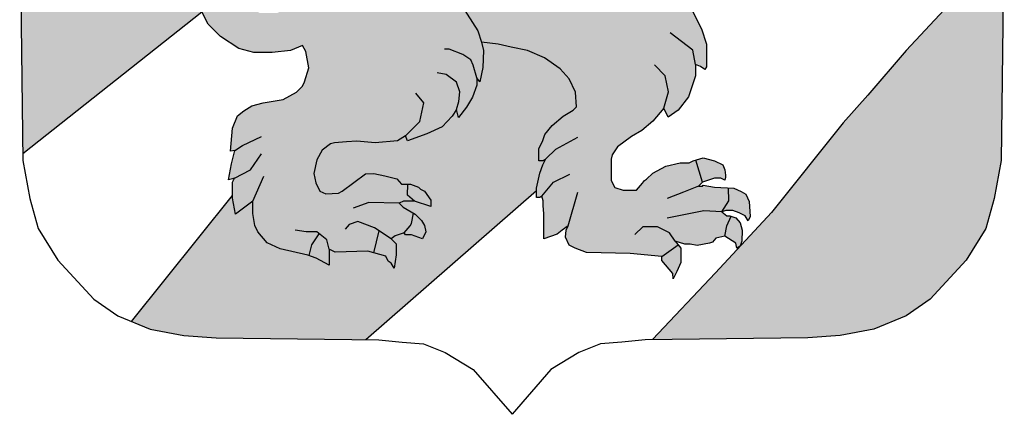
# Model space of a CAD drawing. Header units: millimetres. Extents: x 721 to 836, y 20 to 293.
# Tile 5 of 19: x 739 to 757, y 141 to 148. Entities that reach past the tile are written whole.
import ezdxf

# ---------------------------------------------------------------- set-up
doc = ezdxf.new("R2010")
doc.units = ezdxf.units.MM
doc.layers.add('P-------W30', color=8, linetype='Continuous')
for name, color, linetype, true_color in [('P-------W31', 7, 'Continuous', 0x0077bc), ('P-------W32', 7, 'Continuous', 0xffd032), ('P-------W33', 7, 'Continuous', 0xe73331)]:
    doc.layers.add(name, color=color, linetype=linetype, true_color=true_color)

# ---------------------------------------------------------------- blocks, each defined once
blk = doc.blocks.new('STADSFAST_LOGO')
at = {"layer": 'P-------W31'}
for points in [[(741.388, 148.821), (741.372, 148.858), (741.372, 149.022), (741.425, 149.155), (741.239, 149.044), (741.261, 149.303), (741.335, 149.547), (741.404, 149.637), (741.218, 149.584), (741.202, 149.88), (741.239, 150.209), (741.314, 150.601), (741.425, 150.77), (741.536, 150.86), (741.647, 150.971), (741.886, 151.098), (742.167, 151.305), (742.5, 151.586), (742.633, 151.654), (742.967, 151.676), (743.205, 151.639), (743.377, 151.584), (743.486, 151.951), (743.524, 152.099), (743.524, 152.269), (743.561, 152.417), (743.518, 152.662), (743.317, 152.922), (743.131, 153.033), (742.835, 153.107), (742.649, 153.049), (742.575, 152.996), (742.522, 152.869), (742.485, 152.699), (742.464, 152.588), (742.464, 152.233), (742.427, 152.053), (742.331, 151.921), (742.072, 151.677), (741.907, 151.624), (741.685, 151.476), (741.611, 151.365), (741.552, 151.275), (741.499, 151.306), (741.409, 151.476), (741.404, 151.661), (741.441, 151.735), (741.351, 151.751), (741.33, 152.069), (741.286, 152.355), (740.18, 151.415), (740.163, 150.21), (740.132, 150.118), (740.041, 149.955), (739.95, 149.874), (739.823, 149.82), (739.685, 149.82), (739.532, 149.872), (739.478, 150.017), (739.496, 150.173), (739.568, 150.289), (739.74, 150.403), (739.489, 150.286), (739.347, 150.085), (739.404, 145.587), (742.672, 148.167), (742.634, 148.24), (742.56, 148.484), (742.523, 148.744), (742.528, 149.21), (742.618, 149.797), (742.729, 150.172), (743.127, 151.033), (742.945, 151.082), (742.834, 151.082), (742.665, 151.045), (742.537, 150.955), (742.442, 150.823), (742.373, 150.511), (742.373, 150.135), (742.405, 149.88), (742.352, 149.579), (742.22, 149.287), (742.108, 149.176), (741.997, 149.102), (741.52, 148.917)], [(750.894, 142.191), (753.727, 142.223), (754.319, 142.267), (754.933, 142.379), (755.524, 142.625), (755.96, 142.926), (756.618, 143.64), (756.975, 144.22), (757.132, 144.767), (757.256, 145.458), (757.3, 148.927), (756.938, 148.783), (756.218, 148.207), (755.525, 147.466), (754.825, 146.65), (754.372, 146.142), (753.064, 144.51), (752.047, 143.407)], [(748.78, 144.911), (748.78, 144.953), (748.838, 145.228), (748.891, 145.376), (748.95, 145.488), (748.928, 145.472), (748.897, 145.451), (748.822, 145.451), (748.822, 145.673), (748.891, 145.821), (748.928, 145.932), (749.061, 146.097), (749.262, 146.266), (749.448, 146.377), (749.506, 146.436), (749.487, 146.703), (749.371, 146.947), (749.207, 147.132), (748.926, 147.333), (748.613, 147.466), (748.317, 147.524), (748.078, 147.577), (747.776, 147.614), (747.813, 147.466), (747.797, 147.153), (747.744, 146.894), (747.686, 146.963), (747.686, 146.835), (747.612, 146.613), (747.501, 146.428), (747.352, 146.242), (747.315, 146.391), (747.241, 146.264), (747.056, 146.073), (746.775, 145.946), (746.425, 145.819), (746.388, 145.909), (746.24, 145.819), (745.832, 145.782), (745.498, 145.813), (745.313, 145.798), (745.09, 145.782), (745.016, 145.76), (744.868, 145.649), (744.77, 145.472), (744.717, 145.218), (744.749, 145.048), (744.823, 144.9), (744.934, 144.847), (745.162, 144.863), (745.231, 144.9), (745.66, 145.213), (745.808, 145.218), (746.01, 145.181), (746.232, 145.123), (746.312, 145.027), (746.476, 145.027), (746.624, 144.974), (746.661, 144.937), (746.735, 144.9), (746.847, 144.736), (746.847, 144.62), (746.55, 144.715), (746.349, 144.715), (746.274, 144.678), (746.343, 144.604), (746.566, 144.477), (746.677, 144.365), (746.735, 144.27), (746.757, 144.159), (746.698, 144.026), (746.497, 144.101), (746.386, 144.101), (746.365, 144.138), (746.2, 144.085), (746.126, 144.032), (746.216, 143.936), (746.216, 143.735), (746.179, 143.492), (746.126, 143.587), (746.068, 143.619), (746.031, 143.714), (745.697, 143.804), (745.104, 143.788), (744.992, 143.841), (744.992, 143.55), (744.754, 143.677), (744.606, 143.73), (744.102, 143.846), (743.864, 143.958), (743.694, 144.159), (743.636, 144.27), (743.604, 144.492), (743.604, 144.715), (743.286, 144.477), (743.228, 144.773), (743.229, 144.819), (741.39, 142.52), (741.728, 142.379), (742.342, 142.267), (742.934, 142.223), (745.665, 142.192)]]:
    blk.add_hatch(color=256, dxfattribs=at).paths.add_polyline_path(points)
at = {"layer": 'P-------W32'}
h = blk.add_hatch(color=256, dxfattribs=at)
h.dxf.hatch_style = 1
h.paths.add_polyline_path([(747.055, 152.422), (746.897, 152.46), (746.645, 152.657), (746.519, 152.631), (746.477, 152.335), (746.543, 151.906), (746.543, 151.775), (746.449, 151.775), (746.374, 151.84), (746.384, 151.551), (746.608, 151.42), (746.804, 151.346), (747, 151.355), (747.131, 151.616), (747.103, 152.102)], flags=17)
h.paths.add_polyline_path([(747.76, 152.288), (747.626, 152.302), (747.523, 152.404), (747.131, 152.404), (747.055, 152.422), (747.103, 152.102), (747.131, 151.616), (747, 151.355), (746.804, 151.346), (746.608, 151.42), (746.739, 151.252), (746.832, 151.056), (747.094, 150.953), (747.458, 150.925), (747.72, 151.084), (747.785, 151.383)], flags=17)
h.paths.add_polyline_path([(748.407, 152.223), (748.205, 152.274), (747.981, 152.264), (747.76, 152.288), (747.785, 151.383), (747.72, 151.084), (747.458, 150.925), (747.654, 150.757), (747.944, 150.729), (748.271, 150.897), (748.374, 151.28), (748.346, 151.84)], flags=17)
h.paths.add_polyline_path([(749.065, 152.199), (748.794, 152.143), (748.504, 152.199), (748.407, 152.223), (748.346, 151.84), (748.374, 151.28), (748.271, 150.897), (747.944, 150.729), (748.075, 150.701), (748.402, 150.533), (748.831, 150.767), (749.056, 151.056), (749, 151.747)], flags=17)
h.paths.add_polyline_path([(749.682, 152.065), (749.748, 152.257), (749.448, 152.171), (749.065, 152.199), (749, 151.747), (749.056, 151.056), (748.831, 150.767), (748.402, 150.533), (749.158, 150.533), (749.513, 150.627), (749.89, 150.903), (749.929, 150.944), (749.987, 151.071), (749.747, 151.112), (749.654, 151.448)])
h.paths.add_polyline_path([(750.242, 151.971), (750.401, 152.298), (750.434, 152.505), (749.905, 152.302), (749.748, 152.257), (749.682, 152.065), (749.654, 151.448), (749.747, 151.112), (749.987, 151.071), (750.231, 151.071), (750.374, 151.108), (750.527, 151.204), (750.633, 151.368), (750.692, 151.574), (750.787, 151.627), (750.863, 151.631), (750.781, 151.768), (750.56, 151.672), (750.336, 151.607), (750.205, 151.71)])
h.paths.add_polyline_path([(750.73, 151.852), (750.489, 152.431), (750.488, 152.526), (750.434, 152.505), (750.401, 152.298), (750.242, 151.971), (750.205, 151.71), (750.336, 151.607), (750.56, 151.672), (750.781, 151.768)])
h.paths.add_polyline_path([(744.782, 155.649), (744.547, 156.114), (744.348, 156.36), (743.991, 156.337), (743.879, 156.188), (743.916, 155.781), (743.567, 155.558), (743.042, 154.981), (743.243, 154.759), (743.561, 154.536), (743.71, 154.478), (743.874, 154.421), (744.229, 153.436), (744.282, 153.346), (744.304, 153.235), (744.431, 153.436), (744.484, 153.251), (744.563, 153.028), (744.637, 152.88), (744.764, 152.753), (744.78, 152.88), (744.817, 152.917), (745.119, 152.377), (745.231, 152.234), (745.305, 152.414), (745.469, 152.234), (745.654, 151.991), (745.861, 151.694), (745.967, 151.509), (746.041, 151.159), (746.026, 151.038), (745.824, 150.609), (745.602, 150.281), (744.86, 149.386), (744.564, 148.978), (744.452, 148.666), (744.394, 148.496), (744.378, 148.311), (744.044, 148.147), (743.727, 148.147), (743.578, 148.242), (743.451, 148.369), (743.393, 148.48), (743.39, 148.789), (743.412, 148.901), (743.518, 149.102), (743.984, 149.939), (744.079, 150.161), (744.116, 150.383), (744.116, 150.717), (744.095, 150.823), (744.021, 151.008), (743.844, 151.238), (743.688, 150.991), (743.541, 150.673), (743.555, 150.456), (743.428, 150.064), (743.116, 149.582), (743.132, 149.731), (743.243, 150.011), (743.407, 150.382), (743.688, 150.991), (743.852, 151.25), (744.117, 151.995), (744.117, 152.588), (744.058, 152.906), (743.926, 153.181), (743.613, 153.441), (743.131, 153.663), (742.819, 153.7), (742.389, 153.647), (741.849, 153.499), (741.669, 153.425), (741.611, 153.366), (741.446, 153.165), (741.335, 152.959), (741.261, 152.514), (741.33, 152.069), (741.351, 151.751), (741.441, 151.735), (741.404, 151.661), (741.409, 151.476), (741.499, 151.306), (741.552, 151.275), (741.611, 151.365), (741.685, 151.476), (741.907, 151.624), (742.072, 151.677), (742.331, 151.921), (742.427, 152.053), (742.464, 152.233), (742.464, 152.588), (742.485, 152.699), (742.522, 152.869), (742.575, 152.996), (742.649, 153.049), (742.835, 153.107), (743.131, 153.033), (743.317, 152.922), (743.518, 152.662), (743.561, 152.417), (743.524, 152.269), (743.524, 152.099), (743.486, 151.951), (743.354, 151.506), (743.243, 151.284), (742.729, 150.172), (742.618, 149.797), (742.528, 149.21), (742.523, 148.744), (742.56, 148.484), (742.634, 148.24), (742.788, 147.944), (743.01, 147.721), (743.344, 147.499), (743.619, 147.425), (743.953, 147.425), (744.287, 147.467), (744.51, 147.557), (744.568, 147.446), (744.621, 147.15), (744.547, 146.89), (744.51, 146.816), (744.398, 146.705), (744.155, 146.568), (743.79, 146.51), (743.583, 146.457), (743.435, 146.362), (743.323, 146.272), (743.233, 146.049), (743.196, 145.626), (743.271, 145.642), (743.212, 145.398), (743.159, 145.107), (743.233, 145.123), (743.265, 145.138), (743.233, 145.064), (743.228, 144.773), (743.286, 144.477), (743.604, 144.715), (743.604, 144.492), (743.636, 144.27), (743.694, 144.159), (743.864, 143.958), (744.102, 143.846), (744.606, 143.73), (744.626, 143.723), (744.679, 143.918), (744.813, 144.122), (744.953, 144.013), (744.992, 143.841), (745.104, 143.788), (745.697, 143.804), (745.811, 143.773), (745.904, 144.177), (746.126, 144.032), (746.2, 144.085), (746.365, 144.138), (746.475, 144.269), (746.497, 144.31), (746.533, 144.495), (746.343, 144.604), (746.274, 144.678), (746.349, 144.715), (746.55, 144.715), (746.426, 144.828), (746.429, 145.027), (746.312, 145.027), (746.232, 145.123), (746.01, 145.181), (745.808, 145.218), (745.66, 145.213), (745.231, 144.9), (745.162, 144.863), (744.934, 144.847), (744.823, 144.9), (744.749, 145.048), (744.717, 145.218), (744.77, 145.472), (744.868, 145.649), (745.016, 145.76), (745.09, 145.782), (745.313, 145.798), (745.498, 145.813), (745.832, 145.782), (746.24, 145.819), (746.388, 145.909), (746.425, 145.819), (746.775, 145.946), (747.056, 146.073), (747.241, 146.264), (747.315, 146.391), (747.352, 146.242), (747.501, 146.428), (747.612, 146.613), (747.686, 146.835), (747.686, 146.963), (747.744, 146.894), (747.797, 147.153), (747.813, 147.466), (747.776, 147.614), (747.706, 147.822), (747.239, 148.555), (747.765, 149.139), (748.488, 149.684), (749.431, 150.425), (749.89, 150.903), (749.513, 150.627), (749.158, 150.533), (748.402, 150.533), (748.075, 150.701), (747.944, 150.729), (747.654, 150.757), (747.458, 150.925), (747.094, 150.953), (746.832, 151.056), (746.739, 151.252), (746.608, 151.42), (746.384, 151.551), (746.374, 151.84), (746.449, 151.775), (746.543, 151.775), (746.543, 151.906), (746.477, 152.335), (746.519, 152.631), (746.374, 152.6), (746.112, 152.759), (745.926, 153.151), (745.954, 153.441), (746.019, 153.348), (746.15, 153.282), (746.281, 153.385), (746.272, 153.72), (745.07, 154.885)])
h = blk.add_hatch(color=256, dxfattribs=at)
h.dxf.hatch_style = 1
h.paths.add_polyline_path([(748.816, 149.477), (748.689, 149.589), (748.557, 149.663), (748.434, 149.643), (747.765, 149.139), (747.239, 148.555), (747.765, 148.964), (748.302, 149.181)])
h.paths.add_polyline_path([(751.004, 148.757), (750.617, 148.937), (750.172, 149.048), (749.076, 149.16), (748.302, 149.181), (747.765, 148.964), (747.239, 148.555), (747.706, 147.822), (747.776, 147.614), (748.078, 147.577), (748.317, 147.524), (748.613, 147.466), (748.926, 147.333), (749.207, 147.132), (749.371, 146.947), (749.487, 146.703), (749.506, 146.436), (749.448, 146.377), (749.262, 146.266), (749.061, 146.097), (748.928, 145.932), (748.891, 145.821), (748.822, 145.673), (748.822, 145.451), (748.897, 145.451), (748.928, 145.472), (748.95, 145.488), (748.891, 145.376), (748.838, 145.228), (748.78, 144.953), (748.78, 144.783), (748.838, 144.783), (748.875, 144.805), (748.897, 144.725), (748.897, 144.635), (748.913, 144.487), (748.913, 144.026), (749.156, 144.116), (749.246, 144.19), (749.358, 144.264), (749.32, 144.19), (749.305, 144.058), (749.373, 143.915), (749.485, 143.857), (749.691, 143.782), (750.486, 143.761), (751.063, 143.708), (751.362, 143.918), (751.307, 143.984), (751.487, 143.931), (751.583, 143.931), (751.71, 143.91), (751.932, 143.952), (751.991, 143.968), (752.049, 144.042), (752.213, 144.079), (752.254, 144.265), (752.329, 144.441), (752.303, 144.45), (752.25, 144.45), (752.16, 144.524), (752.286, 144.725), (752.281, 144.957), (752.028, 144.969), (751.821, 145.006), (751.805, 144.99), (751.731, 144.99), (751.805, 145.064), (751.686, 145.465), (751.636, 145.451), (751.561, 145.414), (751.397, 145.414), (751.138, 145.355), (750.899, 145.228), (750.783, 145.117), (750.746, 145.096), (750.714, 145.043), (750.603, 144.916), (750.359, 144.914), (750.21, 144.966), (750.141, 145.094), (750.141, 145.485), (750.157, 145.56), (750.253, 145.708), (750.512, 145.893), (750.698, 146.004), (750.899, 146.174), (751.1, 146.412), (751.18, 146.248), (751.365, 146.375), (751.551, 146.619), (751.678, 147.005), (751.678, 147.207), (751.768, 147.175), (751.847, 147.116), (751.879, 147.169), (751.879, 147.577), (751.789, 147.858), (751.566, 148.303)])
at = {"layer": 'P-------W33'}
h = blk.add_hatch(color=256, dxfattribs=at)
h.dxf.hatch_style = 1
h.paths.add_polyline_path([(743.085, 155.781), (743.079, 155.579), (743.026, 155.489), (742.915, 155.431), (742.687, 155.479), (743.229, 155.187)])
h.paths.add_polyline_path([(743.413, 156.082), (743.397, 155.95), (743.36, 155.86), (743.228, 155.839), (743.085, 155.781), (743.596, 155.576)])
h.paths.add_polyline_path([(743.821, 156.172), (743.842, 156.358), (743.834, 156.409), (743.673, 156.209), (743.62, 156.151), (743.546, 156.098), (743.413, 156.082), (743.752, 155.86)])
h.paths.add_polyline_path([(749.459, 155.221), (749.356, 155.23), (749.306, 155.221), (749.067, 154.95), (749.253, 154.971), (749.564, 154.949), (749.749, 154.919), (749.977, 155.019), (749.904, 155.045), (749.707, 155.193), (749.564, 155.023)])
h.paths.add_polyline_path([(751.117, 155.428), (751.117, 155.498), (751.1, 155.551), (751.057, 155.62), (750.895, 155.789), (750.789, 155.817), (750.657, 155.814), (750.615, 155.771), (750.612, 155.637), (750.569, 155.531), (750.526, 155.496), (750.453, 155.463), (750.329, 155.463), (750.127, 155.506), (749.785, 155.604), (749.537, 155.675), (749.224, 155.675), (748.995, 155.653), (748.756, 155.557), (748.631, 155.363), (748.631, 155.075), (748.704, 155.015), (748.838, 155.127), (749.075, 155.178), (749.356, 155.23), (749.459, 155.221), (749.697, 155.201), (749.904, 155.045), (749.977, 155.019), (750.223, 154.93), (750.453, 154.93), (750.764, 154.968), (750.958, 155.074), (750.976, 155.117), (751.021, 155.16), (751.072, 155.251)])
h.paths.add_polyline_path([(753.549, 153.566), (753.444, 153.482), (753.457, 153.405), (753.616, 153.397)])
h.paths.add_polyline_path([(753.25, 153.614), (753.145, 153.421), (753.324, 153.447)])
h.paths.add_polyline_path([(752.935, 153.974), (752.875, 153.507), (753.085, 153.644), (753.127, 153.672), (753.196, 153.717)])
h.paths.add_polyline_path([(752.695, 153.952), (752.246, 153.623), (752.725, 153.482)])
h.paths.add_polyline_path([(746.735, 144.9), (746.661, 144.937), (746.624, 144.974), (746.476, 145.027), (746.429, 145.027), (746.426, 144.828), (746.55, 144.715), (746.847, 144.62), (746.847, 144.736)])
h.paths.add_polyline_path([(746.677, 144.365), (746.566, 144.477), (746.533, 144.495), (746.497, 144.31), (746.475, 144.269), (746.365, 144.138), (746.386, 144.101), (746.497, 144.101), (746.698, 144.026), (746.757, 144.159), (746.735, 144.27)])
h.paths.add_polyline_path([(746.126, 144.032), (745.904, 144.177), (745.811, 143.773), (746.031, 143.714), (746.068, 143.619), (746.126, 143.587), (746.179, 143.492), (746.216, 143.735), (746.216, 143.936)])
h.paths.add_polyline_path([(744.992, 143.841), (744.953, 144.013), (744.813, 144.122), (744.679, 143.918), (744.626, 143.723), (744.754, 143.677), (744.992, 143.55)])
h.paths.add_polyline_path([(751.413, 143.857), (751.362, 143.918), (751.063, 143.708), (751.063, 143.634), (751.265, 143.396), (751.27, 143.301), (751.339, 143.433), (751.413, 143.597)])
h.paths.add_polyline_path([(752.494, 144.323), (752.414, 144.413), (752.329, 144.441), (752.254, 144.265), (752.213, 144.079), (752.414, 143.947), (752.436, 143.857), (752.494, 143.894), (752.526, 143.989), (752.531, 144.19)])
h.paths.add_polyline_path([(752.658, 144.709), (752.6, 144.842), (752.51, 144.895), (752.377, 144.953), (752.281, 144.957), (752.286, 144.725), (752.16, 144.524), (752.234, 144.545), (752.361, 144.545), (752.473, 144.503), (752.584, 144.45), (752.642, 144.36), (752.674, 144.434)])
h.paths.add_polyline_path([(752.176, 145.376), (752.028, 145.451), (751.821, 145.504), (751.686, 145.465), (751.805, 145.064), (752.028, 145.133), (752.139, 145.133), (752.213, 145.101), (752.229, 145.154), (752.229, 145.191), (752.213, 145.286)])
at = {"layer": 'P-------W30'}
for p, q in [((739.347, 150.085), (739.405, 145.458)), ((757.314, 150.085), (757.256, 145.458)), ((747.239, 148.555), (747.706, 147.822)), ((742.788, 147.944), (742.634, 148.24)), ((751.566, 148.303), (751.789, 147.858)), ((739.404, 145.587), (742.672, 148.167)), ((756.218, 148.207), (755.525, 147.466)), ((743.01, 147.721), (742.788, 147.944)), ((743.344, 147.499), (743.01, 147.721)), ((747.706, 147.822), (747.776, 147.614)), ((751.628, 147.468), (751.219, 147.784)), ((751.789, 147.858), (751.879, 147.577)), ((744.51, 147.557), (744.287, 147.467)), ((744.568, 147.446), (744.51, 147.557)), ((748.078, 147.577), (747.776, 147.614)), ((747.776, 147.614), (747.813, 147.466)), ((748.317, 147.524), (748.078, 147.577)), ((748.613, 147.466), (748.317, 147.524)), ((751.879, 147.577), (751.879, 147.169)), ((743.619, 147.425), (743.344, 147.499)), ((743.953, 147.425), (743.619, 147.425)), ((744.287, 147.467), (743.953, 147.425)), ((744.621, 147.15), (744.568, 147.446)), ((747.185, 147.49), (747.097, 147.49)), ((747.436, 147.389), (747.185, 147.49)), ((747.58, 147.292), (747.436, 147.389)), ((747.813, 147.466), (747.797, 147.153)), ((748.926, 147.333), (748.613, 147.466)), ((751.678, 147.207), (751.628, 147.468)), ((755.525, 147.466), (754.825, 146.65)), ((747.624, 147.195), (747.58, 147.292)), ((747.686, 146.963), (747.624, 147.195)), ((749.207, 147.132), (748.926, 147.333)), ((751.128, 147.001), (750.928, 147.201)), ((751.768, 147.175), (751.678, 147.207)), ((751.678, 147.207), (751.678, 147.005)), ((751.847, 147.116), (751.768, 147.175)), ((751.879, 147.169), (751.847, 147.116)), ((744.547, 146.89), (744.621, 147.15)), ((747.129, 147.029), (746.966, 147.06)), ((747.317, 146.885), (747.129, 147.029)), ((747.797, 147.153), (747.744, 146.894)), ((749.371, 146.947), (749.207, 147.132)), ((751.186, 146.709), (751.128, 147.001)), ((751.678, 147.005), (751.551, 146.619)), ((744.398, 146.705), (744.51, 146.816)), ((744.51, 146.816), (744.547, 146.89)), ((747.38, 146.709), (747.317, 146.885)), ((747.686, 146.835), (747.612, 146.613)), ((747.744, 146.894), (747.686, 146.963)), ((747.686, 146.963), (747.686, 146.835)), ((749.487, 146.703), (749.371, 146.947)), ((744.155, 146.568), (744.398, 146.705)), ((746.721, 146.509), (746.573, 146.688)), ((747.361, 146.537), (747.38, 146.709)), ((749.506, 146.436), (749.487, 146.703)), ((751.1, 146.412), (751.186, 146.709)), ((751.551, 146.619), (751.365, 146.375)), ((754.825, 146.65), (754.372, 146.142)), ((743.435, 146.362), (743.583, 146.457)), ((743.583, 146.457), (743.79, 146.51)), ((743.79, 146.51), (744.155, 146.568)), ((746.647, 146.17), (746.721, 146.509)), ((747.315, 146.391), (747.361, 146.537)), ((747.612, 146.613), (747.501, 146.428)), ((749.448, 146.377), (749.506, 146.436)), ((743.233, 146.049), (743.323, 146.272)), ((743.323, 146.272), (743.435, 146.362)), ((747.241, 146.264), (747.056, 146.073)), ((747.315, 146.391), (747.241, 146.264)), ((747.352, 146.242), (747.315, 146.391)), ((747.501, 146.428), (747.352, 146.242)), ((749.061, 146.097), (749.262, 146.266)), ((749.262, 146.266), (749.448, 146.377)), ((751.1, 146.412), (750.899, 146.174)), ((751.18, 146.248), (751.1, 146.412)), ((751.365, 146.375), (751.18, 146.248)), ((746.388, 145.909), (746.647, 146.17)), ((748.928, 145.932), (749.061, 146.097)), ((750.899, 146.174), (750.698, 146.004)), ((754.372, 146.142), (753.064, 144.51)), ((743.196, 145.626), (743.233, 146.049)), ((746.388, 145.909), (746.24, 145.819)), ((746.425, 145.819), (746.388, 145.909)), ((746.775, 145.946), (746.425, 145.819)), ((747.056, 146.073), (746.775, 145.946)), ((748.891, 145.821), (748.928, 145.932)), ((750.698, 146.004), (750.512, 145.893)), ((743.271, 145.642), (743.413, 145.734)), ((743.413, 145.734), (743.76, 145.895)), ((745.016, 145.76), (744.868, 145.649)), ((745.09, 145.782), (745.016, 145.76)), ((745.313, 145.798), (745.09, 145.782)), ((745.498, 145.813), (745.313, 145.798)), ((745.832, 145.782), (745.498, 145.813)), ((746.24, 145.819), (745.832, 145.782)), ((748.822, 145.673), (748.891, 145.821)), ((749.133, 145.663), (749.535, 145.885)), ((750.512, 145.893), (750.253, 145.708)), ((743.271, 145.642), (743.196, 145.626)), ((743.212, 145.398), (743.271, 145.642)), ((743.558, 145.289), (743.76, 145.578)), ((744.868, 145.649), (744.77, 145.472)), ((748.822, 145.451), (748.822, 145.673)), ((748.95, 145.488), (749.133, 145.663)), ((750.157, 145.56), (750.141, 145.485)), ((750.253, 145.708), (750.157, 145.56)), ((739.405, 145.458), (739.53, 144.767)), ((743.159, 145.107), (743.212, 145.398)), ((744.77, 145.472), (744.717, 145.218)), ((748.897, 145.451), (748.822, 145.451)), ((748.838, 145.228), (748.891, 145.376)), ((748.891, 145.376), (748.95, 145.488)), ((748.928, 145.472), (748.897, 145.451)), ((748.95, 145.488), (748.928, 145.472)), ((750.141, 145.485), (750.141, 145.094)), ((751.138, 145.355), (751.397, 145.414)), ((751.397, 145.414), (751.561, 145.414)), ((751.561, 145.414), (751.636, 145.451)), ((751.636, 145.451), (751.821, 145.504)), ((751.805, 145.064), (751.686, 145.465)), ((751.821, 145.504), (752.028, 145.451)), ((752.028, 145.451), (752.176, 145.376)), ((752.176, 145.376), (752.213, 145.286)), ((757.256, 145.458), (757.132, 144.767)), ((743.265, 145.138), (743.558, 145.289)), ((744.717, 145.218), (744.749, 145.048)), ((745.231, 144.9), (745.66, 145.213)), ((745.66, 145.213), (745.808, 145.218)), ((745.808, 145.218), (746.01, 145.181)), ((746.01, 145.181), (746.232, 145.123)), ((748.78, 144.953), (748.838, 145.228)), ((749.09, 145.06), (749.387, 145.208)), ((750.783, 145.117), (750.899, 145.228)), ((750.899, 145.228), (751.138, 145.355)), ((752.213, 145.286), (752.229, 145.191)), ((752.229, 145.191), (752.229, 145.154)), ((743.233, 145.123), (743.159, 145.107)), ((743.228, 144.773), (743.233, 145.064)), ((743.233, 145.064), (743.265, 145.138)), ((743.265, 145.138), (743.233, 145.123)), ((743.604, 144.715), (743.805, 145.173)), ((744.749, 145.048), (744.823, 144.9)), ((746.232, 145.123), (746.312, 145.027)), ((746.312, 145.027), (746.476, 145.027)), ((746.426, 144.828), (746.429, 145.027)), ((746.476, 145.027), (746.624, 144.974)), ((748.875, 144.805), (749.09, 145.06)), ((750.141, 145.094), (750.21, 144.966)), ((750.603, 144.916), (750.714, 145.043)), ((750.714, 145.043), (750.746, 145.096)), ((750.746, 145.096), (750.783, 145.117)), ((751.805, 145.064), (751.731, 144.99)), ((752.028, 145.133), (751.805, 145.064)), ((751.805, 144.99), (751.821, 145.006)), ((751.821, 145.006), (752.028, 144.969)), ((752.139, 145.133), (752.028, 145.133)), ((752.213, 145.101), (752.139, 145.133)), ((752.229, 145.154), (752.213, 145.101)), ((741.39, 142.52), (743.229, 144.819)), ((744.823, 144.9), (744.934, 144.847)), ((744.934, 144.847), (745.162, 144.863)), ((745.162, 144.863), (745.231, 144.9)), ((745.665, 142.192), (748.78, 144.911)), ((746.55, 144.715), (746.426, 144.828)), ((746.624, 144.974), (746.661, 144.937)), ((746.661, 144.937), (746.735, 144.9)), ((746.735, 144.9), (746.847, 144.736)), ((748.78, 144.783), (748.78, 144.953)), ((749.358, 144.264), (749.535, 144.881)), ((750.21, 144.966), (750.359, 144.914)), ((750.359, 144.914), (750.603, 144.916)), ((751.46, 144.881), (751.163, 144.764)), ((751.731, 144.99), (751.46, 144.881)), ((751.731, 144.99), (751.805, 144.99)), ((752.028, 144.969), (752.377, 144.953)), ((752.286, 144.725), (752.281, 144.957)), ((752.377, 144.953), (752.51, 144.895)), ((752.51, 144.895), (752.6, 144.842)), ((752.6, 144.842), (752.658, 144.709)), ((739.53, 144.767), (739.686, 144.22)), ((743.286, 144.477), (743.228, 144.773)), ((743.604, 144.715), (743.286, 144.477)), ((743.604, 144.492), (743.604, 144.715)), ((745.721, 144.694), (745.432, 144.591)), ((746.274, 144.678), (745.721, 144.694)), ((746.349, 144.715), (746.274, 144.678)), ((746.274, 144.678), (746.343, 144.604)), ((746.55, 144.715), (746.349, 144.715)), ((746.847, 144.62), (746.55, 144.715)), ((746.847, 144.736), (746.847, 144.62)), ((748.838, 144.783), (748.78, 144.783)), ((748.875, 144.805), (748.838, 144.783)), ((748.897, 144.725), (748.875, 144.805)), ((748.897, 144.635), (748.897, 144.725)), ((752.16, 144.524), (752.286, 144.725)), ((752.658, 144.709), (752.674, 144.434)), ((757.132, 144.767), (756.975, 144.22)), ((743.636, 144.27), (743.604, 144.492)), ((746.343, 144.604), (746.566, 144.477)), ((746.497, 144.31), (746.533, 144.495)), ((746.566, 144.477), (746.677, 144.365)), ((748.913, 144.487), (748.897, 144.635)), ((748.913, 144.026), (748.913, 144.487)), ((751.83, 144.542), (751.163, 144.405)), ((752.16, 144.524), (751.83, 144.542)), ((753.064, 144.51), (752.047, 143.407)), ((752.234, 144.545), (752.16, 144.524)), ((752.16, 144.524), (752.25, 144.45)), ((752.361, 144.545), (752.234, 144.545)), ((752.473, 144.503), (752.361, 144.545)), ((752.584, 144.45), (752.473, 144.503)), ((745.358, 144.29), (745.287, 144.203)), ((745.519, 144.348), (745.358, 144.29)), ((745.82, 144.232), (745.519, 144.348)), ((746.475, 144.269), (746.497, 144.31)), ((746.677, 144.365), (746.735, 144.27)), ((752.25, 144.45), (752.303, 144.45)), ((752.254, 144.265), (752.329, 144.441)), ((752.303, 144.45), (752.414, 144.413)), ((752.414, 144.413), (752.494, 144.323)), ((752.494, 144.323), (752.531, 144.19)), ((752.642, 144.36), (752.584, 144.45)), ((752.674, 144.434), (752.642, 144.36)), ((739.686, 144.22), (740.043, 143.64)), ((743.694, 144.159), (743.636, 144.27)), ((743.864, 143.958), (743.694, 144.159)), ((744.577, 144.158), (744.375, 144.187)), ((744.767, 144.158), (744.577, 144.158)), ((744.679, 143.918), (744.813, 144.122)), ((744.953, 144.013), (744.767, 144.158)), ((745.811, 143.773), (745.904, 144.177)), ((746.126, 144.032), (745.82, 144.232)), ((746.365, 144.138), (746.2, 144.085)), ((746.365, 144.138), (746.475, 144.269)), ((746.386, 144.101), (746.365, 144.138)), ((746.497, 144.101), (746.386, 144.101)), ((746.698, 144.026), (746.497, 144.101)), ((746.757, 144.159), (746.698, 144.026)), ((746.735, 144.27), (746.757, 144.159)), ((749.156, 144.116), (748.913, 144.026)), ((749.246, 144.19), (749.156, 144.116)), ((749.358, 144.264), (749.246, 144.19)), ((749.305, 144.058), (749.32, 144.19)), ((749.32, 144.19), (749.358, 144.264)), ((750.719, 144.246), (750.571, 144.109)), ((750.984, 144.246), (750.719, 144.246)), ((751.206, 144.141), (750.984, 144.246)), ((751.307, 143.984), (751.206, 144.141)), ((752.213, 144.079), (752.254, 144.265)), ((752.531, 144.19), (752.526, 143.989)), ((756.975, 144.22), (756.618, 143.64)), ((744.102, 143.846), (743.864, 143.958)), ((744.992, 143.841), (744.953, 144.013)), ((746.2, 144.085), (746.126, 144.032)), ((746.126, 144.032), (746.216, 143.936)), ((746.216, 143.936), (746.216, 143.735)), ((749.373, 143.915), (749.305, 144.058)), ((751.487, 143.931), (751.307, 143.984)), ((751.307, 143.984), (751.413, 143.857)), ((751.583, 143.931), (751.487, 143.931)), ((751.71, 143.91), (751.583, 143.931)), ((751.932, 143.952), (751.71, 143.91)), ((751.991, 143.968), (751.932, 143.952)), ((752.049, 144.042), (751.991, 143.968)), ((752.213, 144.079), (752.049, 144.042)), ((752.414, 143.947), (752.213, 144.079)), ((752.436, 143.857), (752.414, 143.947)), ((752.526, 143.989), (752.494, 143.894)), ((744.606, 143.73), (744.102, 143.846)), ((744.627, 143.725), (744.679, 143.918)), ((745.104, 143.788), (744.992, 143.841)), ((744.992, 143.841), (744.992, 143.55)), ((745.697, 143.804), (745.104, 143.788)), ((746.031, 143.714), (745.697, 143.804)), ((749.485, 143.857), (749.373, 143.915)), ((749.691, 143.782), (749.485, 143.857)), ((750.486, 143.761), (749.691, 143.782)), ((751.063, 143.708), (750.486, 143.761)), ((751.063, 143.708), (751.362, 143.918)), ((751.413, 143.857), (751.413, 143.597)), ((752.494, 143.894), (752.436, 143.857)), ((740.043, 143.64), (740.702, 142.926)), ((744.754, 143.677), (744.606, 143.73)), ((744.992, 143.55), (744.754, 143.677)), ((746.068, 143.619), (746.031, 143.714)), ((746.126, 143.587), (746.068, 143.619)), ((746.179, 143.492), (746.126, 143.587)), ((746.216, 143.735), (746.179, 143.492)), ((751.063, 143.634), (751.063, 143.708)), ((751.265, 143.396), (751.063, 143.634)), ((751.413, 143.597), (751.339, 143.433)), ((756.618, 143.64), (755.96, 142.926)), ((752.047, 143.407), (750.894, 142.191)), ((751.27, 143.301), (751.265, 143.396)), ((751.339, 143.433), (751.27, 143.301)), ((740.702, 142.926), (741.137, 142.625)), ((755.96, 142.926), (755.524, 142.625)), ((741.137, 142.625), (741.728, 142.379)), ((755.524, 142.625), (754.933, 142.379)), ((741.728, 142.379), (742.342, 142.267)), ((754.933, 142.379), (754.319, 142.267)), ((742.342, 142.267), (742.934, 142.223)), ((742.934, 142.223), (745.903, 142.189)), ((745.903, 142.189), (746.327, 142.145)), ((746.327, 142.145), (746.718, 142.111)), ((750.334, 142.145), (749.944, 142.111)), ((750.758, 142.189), (750.334, 142.145)), ((753.727, 142.223), (750.758, 142.189)), ((754.319, 142.267), (753.727, 142.223)), ((746.718, 142.111), (747.108, 141.955)), ((747.108, 141.955), (747.622, 141.643)), ((749.553, 141.955), (749.04, 141.643)), ((749.944, 142.111), (749.553, 141.955)), ((747.622, 141.643), (748.331, 140.828)), ((749.04, 141.643), (748.331, 140.828))]:
    blk.add_line(p, q, dxfattribs=at)

msp = doc.modelspace()

# ---------------------------------------------------------------- block references
msp.add_blockref('STADSFAST_LOGO', (0, 0))

doc.saveas('drawing.dxf')
